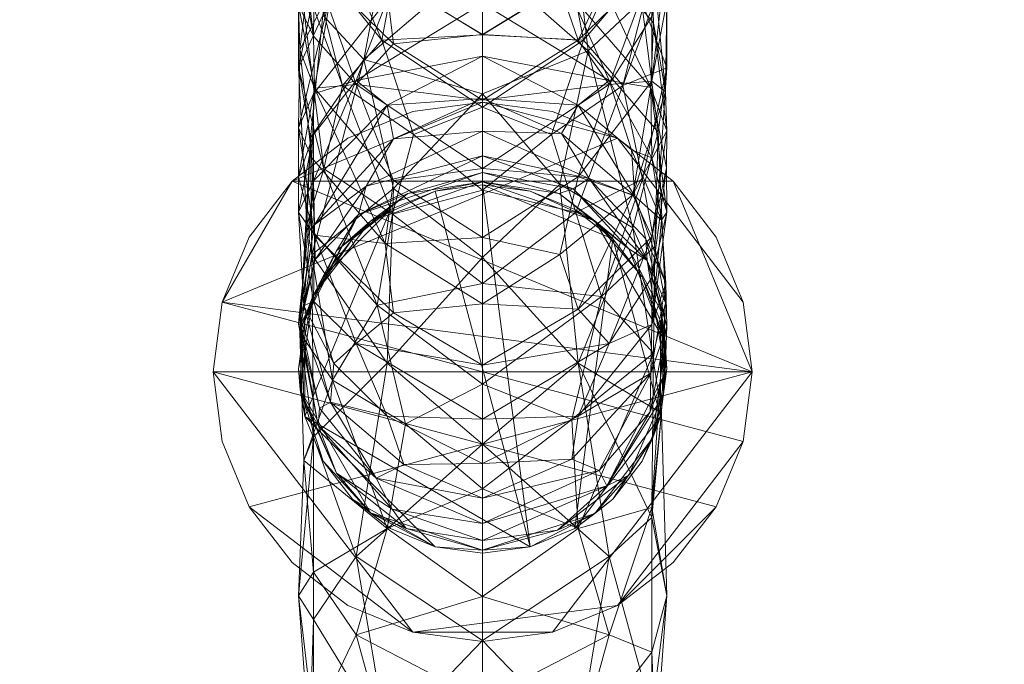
# Model space of a CAD drawing. Header units: millimetres. Extents: x -276 to 275, y -103 to 102.
# Tile 3 of 5: x -17 to 19, y 5 to 29. Entities that reach past the tile are written whole.
import ezdxf

# ---------------------------------------------------------------- set-up
doc = ezdxf.new("R2010")
doc.units = ezdxf.units.MM
doc.layers.add('I-FURN-PNLS', color=30, linetype='Continuous')

msp = doc.modelspace()

# ---------------------------------------------------------------- meshes
at = {"layer": 'I-FURN-PNLS', "lineweight": 9}
mesh = msp.add_polyface(dxfattribs=at)
corners = [(-275.903, 102.092), (-275.903, -103.3), (275.028, -103.3), (275.028, 102.092)]
mesh.append_faces([[corners[k] for k in face] for face in [(0, 1, 2, 3)]])
mesh = msp.add_polyface(dxfattribs=at)
corners = [(275.028, -103.3, -118.52), (-275.903, -103.3, -118.52), (-275.903, 102.092, -118.52), (275.028, 102.092, -118.52)]
mesh.append_faces([[corners[k] for k in face] for face in [(0, 1, 2, 3)]])
mesh = msp.add_polyface(dxfattribs=at)
corners = [(0, 32.637, 417.97), (0, 30.754, 432.085), (-2.56, 32.236, 425.267), (0, 31.317, 479.541), (0, 35.481, 470.255), (-3.459, 32.635, 474.69), (-3.547, 34.688, 186.522), (-6.273, 32.062, 189.572), (-4.697, 36.406, 200.989), (0, 31.915, 166.634), (-2.867, 32.511, 173.076), (0, 34.385, 179.528), (-6.828, 35.067, 223.28), (-6.234, 31.012, 215.658), (-6.336, 33.88, 233.276), (-4.697, 36.635, 394.536), (0, 34.149, 402.548), (-3.547, 34.428, 410.507), (0, 30.719, 242.068), (0, 32.643, 259.055), (-3.31, 32.575, 250.371), (-4.697, 35.329, 267.664), (0, 34.187, 276.761), (-6.234, 35.958, 251.944), (-3.62, 30.667, 233.718), (-5.202, 35.009, 464.343), (-5.926, 29.209, 476.114), (-3.547, 29.774, 160.751), (-6.273, 34.473, 203.06), (-6.826, 33.125, 212.391), (-6.273, 36.264, 213.779), (-5.574, 30.299, 173.501), (-5.202, 34.126, 425.519), (-2.56, 36.822, 464.932), (-6.828, 30.996, 462.448), (-6.435, 35.856, 453.472), (-6.502, 31.683, 452.136), (-3.323, 30.518, 438.76), (-5.887, 33.273, 437.561), (-6.828, 27.26, 472.284), (-6.828, 36.39, 439.812), (-6.828, 31.524, 201.84), (-6.522, 36.019, 429.368)]
mesh.append_faces([[corners[k] for k in face] for face in [(9, 10, 11)]], dxfattribs={"vtx0": -1, "vtx1": -1})
mesh.append_faces([[corners[k] for k in face] for face in [(6, 7, 8), (12, 13, 14), (15, 16, 17), (21, 23, 20), (20, 24, 18), (24, 14, 13), (5, 25, 26), (24, 20, 23), (9, 27, 10), (28, 29, 30), (7, 28, 8), (31, 6, 10), (32, 17, 2), (25, 5, 33), (34, 35, 36), (7, 6, 31), (1, 37, 2), (32, 37, 38), (12, 30, 29), (14, 24, 23), (20, 19, 21), (39, 25, 34), (36, 35, 40), (35, 34, 25), (11, 10, 6), (4, 33, 5), (0, 2, 17), (32, 2, 37), (13, 12, 29), (41, 28, 7), (32, 38, 42), (40, 38, 36), (28, 41, 29)]], dxfattribs={"vtx0": -1, "vtx1": -1, "vtx2": -1})
mesh.append_faces([[corners[k] for k in face] for face in [(21, 19, 22), (17, 16, 0)]], dxfattribs={"vtx0": -1, "vtx2": -1})
mesh.append_faces([[corners[k] for k in face] for face in [(0, 1, 2), (3, 4, 5), (18, 19, 20)]], dxfattribs={"vtx1": -1, "vtx2": -1})
mesh = msp.add_polyface(dxfattribs=at)
corners = [(-6.502, 31.683, 452.136), (-3.738, 28.277, 450.79), (-5.202, 26.595, 461.608), (-3.547, 29.774, 160.751), (-4.697, 26.781, 149.533), (-6.273, 26.291, 159.236), (0, 31.915, 166.634), (0, 29.648, 154.751), (-3.459, 32.635, 474.69), (-4.404, 27.571, 482.782), (0, 31.317, 479.541), (0, 27.689, 143.937), (-3.62, 30.667, 233.718), (-3.31, 28.141, 217.897), (0, 28.493, 225.846), (-6.828, 30.996, 462.448), (0, 28.482, 444.759), (0, 25.802, 455.903), (-5.887, 33.273, 437.561), (-6.234, 31.012, 215.658), (0, 30.719, 242.068), (0, 26.296, 487.388), (-3.323, 30.518, 438.76), (-5.926, 29.209, 476.114), (-6.384, 24.658, 482.131), (0, 30.754, 432.085), (0, 26.06, 210.417), (-5.895, 23.508, 472.193), (-5.574, 30.299, 173.501), (-6.828, 25.028, 166.708), (-6.782, 27.925, 177.848), (-6.828, 29.592, 191.453), (-6.828, 31.524, 201.84), (-6.273, 32.062, 189.572), (-6.234, 26.502, 189.656), (-4.697, 26.641, 202.69), (-6.273, 28.434, 199.84), (-6.828, 27.26, 472.284), (-2.867, 32.511, 173.076), (-5.202, 35.009, 464.343), (-6.826, 33.125, 212.391)]
mesh.append_faces([[corners[k] for k in face] for face in [(10, 9, 21)]], dxfattribs={"vtx0": -1, "vtx1": -1})
mesh.append_faces([[corners[k] for k in face] for face in [(0, 1, 2), (3, 4, 5), (8, 9, 10), (7, 4, 3), (12, 13, 14), (0, 2, 15), (1, 0, 18), (12, 19, 13), (1, 22, 16), (23, 24, 9), (1, 18, 22), (9, 8, 23), (27, 15, 2), (5, 28, 3), (29, 30, 28), (31, 32, 33), (34, 35, 36), (19, 35, 13), (35, 19, 36), (24, 23, 37), (27, 37, 15), (28, 38, 3), (37, 23, 39), (5, 29, 28), (30, 33, 28), (31, 33, 30), (32, 31, 36), (34, 31, 30), (34, 36, 31), (40, 32, 36), (19, 40, 36)]], dxfattribs={"vtx0": -1, "vtx1": -1, "vtx2": -1})
mesh.append_faces([[corners[k] for k in face] for face in [(3, 6, 7), (4, 7, 11), (12, 14, 20), (22, 25, 16), (13, 26, 14)]], dxfattribs={"vtx0": -1, "vtx2": -1})
mesh.append_faces([[corners[k] for k in face] for face in [(16, 17, 1)]], dxfattribs={"vtx1": -1, "vtx2": -1})
mesh = msp.add_polyface(dxfattribs=at)
corners = [(6.828, 24.926, 166.727), (6.234, 26.524, 159.988), (6.336, 28.926, 173.764), (4.697, 26.781, 149.533), (3.547, 25.872, 139.041), (0, 27.689, 143.937), (3.912, 27.89, 482.985), (3.349, 32.692, 474.716), (0, 31.317, 479.541), (0, 30.754, 432.085), (3.323, 30.518, 438.76), (0, 28.482, 444.759), (0, 26.06, 210.417), (4.697, 26.641, 202.69), (3.547, 28.278, 217.875), (0, 28.493, 225.846), (2.867, 30.263, 233.774), (0, 30.719, 242.068), (3.738, 28.277, 450.79), (6.517, 24.868, 481.104), (6.828, 27.26, 472.284), (5.895, 29.739, 475.143), (3.62, 32.111, 173.153), (3.31, 29.909, 160.725), (0, 26.296, 487.388), (0, 29.648, 154.751), (0, 25.802, 455.903), (6.273, 30.938, 214.638), (5.202, 26.595, 461.608), (6.435, 31.42, 452.383), (0, 31.915, 166.634), (6.273, 26.756, 190.549), (6.273, 29.157, 203.977), (5.574, 32.495, 233.467), (6.828, 29.734, 191.427), (6.828, 31.524, 201.84), (5.887, 33.273, 437.561), (6.234, 31.981, 188.643), (6.782, 26.361, 178.146), (6.828, 30.953, 462.435), (2.56, 32.236, 425.267)]
mesh.append_faces([[corners[k] for k in face] for face in [(9, 10, 11), (15, 16, 17), (11, 18, 26)]], dxfattribs={"vtx0": -1, "vtx1": -1})
mesh.append_faces([[corners[k] for k in face] for face in [(0, 1, 2), (3, 4, 5), (6, 7, 8), (12, 13, 14), (18, 11, 10), (19, 20, 21), (22, 1, 23), (14, 13, 27), (22, 2, 1), (6, 21, 7), (28, 18, 29), (15, 14, 16), (31, 32, 13), (27, 33, 14), (34, 35, 31), (36, 29, 18), (23, 3, 25), (1, 3, 23), (2, 22, 37), (38, 2, 37), (20, 28, 39), (29, 39, 28), (21, 20, 39), (33, 16, 14), (9, 40, 10), (19, 21, 6), (34, 31, 38), (35, 32, 31), (32, 27, 13), (18, 10, 36), (37, 34, 38)]], dxfattribs={"vtx0": -1, "vtx1": -1, "vtx2": -1})
mesh.append_faces([[corners[k] for k in face] for face in [(14, 15, 12), (6, 8, 24), (23, 25, 30)]], dxfattribs={"vtx0": -1, "vtx2": -1})
mesh.append_faces([[corners[k] for k in face] for face in [(5, 25, 3)]], dxfattribs={"vtx1": -1, "vtx2": -1})
mesh = msp.add_polyface(dxfattribs=at)
corners = [(6.273, 23.916, 146.345), (6.637, 21.605, 139.138), (5.526, 24.218, 140.246), (0, 23.998, 107.513), (3.949, 23.158, 115.684), (3.356, 22.773, 97.966), (0, 25.802, 455.903), (2.56, 24.782, 461.019), (0, 22.714, 465.4), (3.547, 23.215, 188.654), (6.273, 26.756, 190.549), (4.697, 26.641, 202.69), (6.828, 24.926, 166.727), (6.336, 28.926, 173.764), (6.782, 26.361, 178.146), (0, 26.06, 210.417), (0, 23.519, 195.817), (3.738, 28.277, 450.79), (3.547, 25.872, 139.041), (0, 26.118, 133.837), (0, 27.689, 143.937), (5.574, 21.323, 488.726), (6.517, 24.868, 481.104), (3.912, 27.89, 482.985), (0, 24.904, 122.502), (0, 26.296, 487.388), (0, 20.218, 493.633), (2.867, 22.938, 490.297), (2.928, 24.815, 128.551), (5.644, 22.502, 128.8), (3.459, 21.886, 469.878), (5.202, 26.595, 461.608), (5.926, 23.123, 473.117), (0, 23.379, 86.611), (5.574, 22.551, 174.988), (4.697, 26.781, 149.533), (6.234, 26.524, 159.988), (6.273, 20.991, 160.243), (6.826, 23.55, 158.301), (6.384, 20.627, 479.44), (6.828, 27.26, 472.284), (6.828, 21.905, 150.418)]
mesh.append_faces([[corners[k] for k in face] for face in [(6, 7, 8)]], dxfattribs={"vtx0": -1, "vtx1": -1})
mesh.append_faces([[corners[k] for k in face] for face in [(0, 1, 2), (3, 4, 5), (9, 10, 11), (12, 13, 14), (7, 6, 17), (9, 11, 16), (21, 22, 23), (21, 23, 27), (4, 28, 29), (30, 31, 32), (19, 18, 28), (31, 30, 7), (12, 14, 34), (10, 9, 34), (35, 36, 0), (12, 37, 38), (39, 32, 40), (24, 28, 4), (29, 28, 18), (25, 27, 23), (40, 32, 31), (22, 39, 40), (8, 7, 30), (31, 7, 17), (36, 12, 38), (14, 10, 34), (41, 0, 36), (18, 35, 2), (0, 2, 35), (18, 2, 29), (38, 41, 36)]], dxfattribs={"vtx0": -1, "vtx1": -1, "vtx2": -1})
mesh.append_faces([[corners[k] for k in face] for face in [(18, 19, 20), (4, 3, 24)]], dxfattribs={"vtx0": -1, "vtx2": -1})
mesh.append_faces([[corners[k] for k in face] for face in [(15, 16, 11), (25, 26, 27), (24, 19, 28), (33, 3, 5)]], dxfattribs={"vtx1": -1, "vtx2": -1})
mesh = msp.add_polyface(dxfattribs=at)
corners = [(-3.547, 25.872, 139.041), (-6.273, 23.063, 141.339), (-4.697, 26.781, 149.533), (-6.828, 25.028, 166.708), (-6.234, 21.051, 161.03), (-6.336, 23.924, 174.724), (0, 20.218, 493.633), (0, 26.296, 487.388), (-3.304, 22.779, 490.142), (-6.782, 27.925, 177.848), (0, 27.689, 143.937), (0, 26.118, 133.837), (0, 23.998, 107.513), (-4.327, 22.87, 115.701), (0, 24.904, 122.502), (-3.304, 24.623, 128.572), (0, 25.802, 455.903), (0, 22.714, 465.4), (-2.56, 24.782, 461.019), (-5.202, 26.595, 461.608), (-3.738, 28.277, 450.79), (-6.517, 21.434, 478.91), (-6.828, 27.26, 472.284), (-5.895, 23.508, 472.193), (-4.697, 26.641, 202.69), (-6.234, 26.502, 189.656), (-3.31, 23.08, 188.68), (0, 23.519, 195.817), (0, 26.06, 210.417), (-4.611, 21.823, 96.617), (0, 23.379, 86.611), (-3.62, 20.739, 175.336), (-4.404, 27.571, 482.782), (-6.336, 20.321, 487.751), (-6.273, 24.786, 151.183), (-6.826, 23.199, 158.367), (-6.273, 26.291, 159.236), (-3.349, 21.828, 469.852), (-6.241, 21.436, 128.915), (-3.31, 28.141, 217.897), (-6.384, 24.658, 482.131), (-6.828, 21.905, 150.418)]
mesh.append_faces([[corners[k] for k in face] for face in [(12, 13, 14), (14, 15, 11)]], dxfattribs={"vtx0": -1, "vtx1": -1})
mesh.append_faces([[corners[k] for k in face] for face in [(0, 1, 2), (3, 4, 5), (3, 5, 9), (11, 15, 0), (2, 10, 0), (18, 19, 20), (21, 22, 23), (24, 25, 26), (31, 26, 25), (32, 33, 8), (34, 35, 36), (1, 34, 2), (17, 37, 18), (1, 0, 38), (3, 36, 35), (5, 31, 25), (26, 27, 24), (9, 5, 25), (39, 24, 28), (8, 7, 32), (0, 15, 38), (15, 14, 13), (40, 33, 32), (21, 40, 22), (16, 18, 20), (19, 18, 37), (37, 23, 19), (4, 3, 35), (41, 34, 1), (34, 36, 2), (34, 41, 35)]], dxfattribs={"vtx0": -1, "vtx1": -1, "vtx2": -1})
mesh.append_faces([[corners[k] for k in face] for face in [(0, 10, 11), (29, 12, 30)]], dxfattribs={"vtx0": -1, "vtx2": -1})
mesh.append_faces([[corners[k] for k in face] for face in [(6, 7, 8), (16, 17, 18), (27, 28, 24)]], dxfattribs={"vtx1": -1, "vtx2": -1})
mesh = msp.add_polyface(dxfattribs=at)
corners = [(10, 15.982, -1.736), (9.659, 13.394, -1.736), (8.66, 10.982, -1.736), (7.071, 8.911, -1.736), (5, 7.322, -1.736), (2.588, 6.323, -1.736), (0, 5.982, -1.736), (-2.588, 6.323, -1.736), (-5, 7.322, -1.736), (-7.071, 8.911, -1.736), (-8.66, 10.982, -1.736), (-9.659, 13.394, -1.736), (-10, 15.982, -1.736), (-9.659, 18.57, -1.736), (-8.66, 20.982, -1.736), (-7.071, 23.053, -1.736), (-5, 24.642, -1.736), (-2.588, 25.641, -1.736), (0, 25.982, -1.736), (2.588, 25.641, -1.736), (5, 24.642, -1.736), (7.071, 23.053, -1.736), (8.66, 20.982, -1.736), (9.659, 18.57, -1.736)]
mesh.append_faces([[corners[k] for k in face] for face in [(4, 2, 3)]], dxfattribs={"vtx0": -1})
mesh.append_faces([[corners[k] for k in face] for face in [(21, 15, 18, 20), (21, 0, 15)]], dxfattribs={"vtx0": -1, "vtx1": -1, "vtx2": -1})
mesh.append_faces([[corners[k] for k in face] for face in [(7, 12, 2, 4)]], dxfattribs={"vtx0": -1, "vtx1": -1, "vtx2": -1, "vtx3": -1})
mesh.append_faces([[corners[k] for k in face] for face in [(13, 0, 1)]], dxfattribs={"vtx0": -1, "vtx2": -1})
mesh.append_faces([[corners[k] for k in face] for face in [(17, 18, 15, 16), (19, 20, 18)]], dxfattribs={"vtx1": -1})
mesh.append_faces([[corners[k] for k in face] for face in [(1, 2, 12, 13)]], dxfattribs={"vtx1": -1, "vtx3": -1})
mesh.append_faces([[corners[k] for k in face] for face in [(5, 6, 7, 4)]], dxfattribs={"vtx2": -1})
mesh.append_faces([[corners[k] for k in face] for face in [(10, 11, 12, 7), (13, 14, 15, 0)]], dxfattribs={"vtx2": -1, "vtx3": -1})
mesh.append_faces([[corners[k] for k in face] for face in [(7, 8, 9, 10), (21, 22, 23, 0)]], dxfattribs={"vtx3": -1})
mesh = msp.add_polyface(dxfattribs=at)
corners = [(10, 15.982, 28.735), (9.659, 18.57, 28.735), (8.66, 20.982, 28.735), (7.071, 23.053, 28.735), (5, 24.642, 28.735), (2.588, 25.641, 28.735), (0, 25.982, 28.735), (-2.588, 25.641, 28.735), (-5, 24.642, 28.735), (-7.071, 23.053, 28.735), (-8.66, 20.982, 28.735), (-9.659, 18.57, 28.735), (-10, 15.982, 28.735), (-9.659, 13.394, 28.735), (-8.66, 10.982, 28.735), (-7.071, 8.911, 28.735), (-5, 7.322, 28.735), (-2.588, 6.323, 28.735), (0, 5.982, 28.735), (2.588, 6.323, 28.735), (5, 7.322, 28.735), (7.071, 8.911, 28.735), (8.66, 10.982, 28.735), (9.659, 13.394, 28.735)]
mesh.append_faces([[corners[k] for k in face] for face in [(9, 6, 7, 8)]], dxfattribs={"vtx0": -1})
mesh.append_faces([[corners[k] for k in face] for face in [(4, 6, 9, 11), (0, 14, 17, 19)]], dxfattribs={"vtx0": -1, "vtx1": -1, "vtx2": -1, "vtx3": -1})
mesh.append_faces([[corners[k] for k in face] for face in [(3, 4, 1, 2)]], dxfattribs={"vtx1": -1})
mesh.append_faces([[corners[k] for k in face] for face in [(11, 12, 0)]], dxfattribs={"vtx1": -1, "vtx2": -1})
mesh.append_faces([[corners[k] for k in face] for face in [(0, 1, 4, 11)]], dxfattribs={"vtx1": -1, "vtx2": -1, "vtx3": -1})
mesh.append_faces([[corners[k] for k in face] for face in [(19, 20, 23, 0)]], dxfattribs={"vtx1": -1, "vtx3": -1})
mesh.append_faces([[corners[k] for k in face] for face in [(9, 10, 11), (4, 5, 6), (15, 16, 17, 14), (21, 22, 23, 20), (17, 18, 19)]], dxfattribs={"vtx2": -1})
mesh.append_faces([[corners[k] for k in face] for face in [(12, 13, 14, 0)]], dxfattribs={"vtx2": -1, "vtx3": -1})
mesh = msp.add_polyface(dxfattribs=at)
corners = [(10, 15.982, -1.736), (9.659, 18.57, -1.736), (8.66, 20.982, -1.736), (7.071, 23.053, -1.736), (5, 24.642, -1.736), (2.588, 25.641, -1.736), (0, 25.982, -1.736), (-2.588, 25.641, -1.736), (-5, 24.642, -1.736), (-7.071, 23.053, -1.736), (-8.66, 20.982, -1.736), (-9.659, 18.57, -1.736), (-10, 15.982, -1.736), (-10, 15.982, 28.735), (-9.659, 18.57, 28.735), (-8.66, 20.982, 28.735), (-7.071, 23.053, 28.735), (-5, 24.642, 28.735), (-2.588, 25.641, 28.735), (0, 25.982, 28.735), (2.588, 25.641, 28.735), (5, 24.642, 28.735), (7.071, 23.053, 28.735), (8.66, 20.982, 28.735), (9.659, 18.57, 28.735), (10, 15.982, 28.735)]
mesh.append_faces([[corners[k] for k in face] for face in [(13, 14, 11, 12), (0, 1, 24, 25)]], dxfattribs={"vtx1": -1})
mesh.append_faces([[corners[k] for k in face] for face in [(14, 15, 10, 11), (16, 17, 8, 9), (15, 16, 9, 10), (17, 18, 7, 8), (6, 7, 18, 19), (19, 20, 5, 6), (20, 21, 4, 5), (22, 23, 2, 3), (21, 22, 3, 4), (23, 24, 1, 2)]], dxfattribs={"vtx1": -1, "vtx3": -1})
mesh = msp.add_polyface(dxfattribs=at)
corners = [(0, 19.256, 473.132), (0, 22.714, 465.4), (3.459, 21.886, 469.878), (4.404, 18.771, 477.169), (0, 23.519, 195.817), (0, 20.968, 182.073), (3.547, 23.215, 188.654), (0, 18.504, 169.215), (2.867, 20.338, 175.413), (5.417, 20.54, 76.382), (4.157, 21.586, 52.474), (2.835, 22.59, 75.997), (6.77, 17.1, 59.01), (0, 23.028, 57.596), (1.767, 22.684, 18.264), (3.949, 23.158, 115.684), (5.644, 22.502, 128.8), (6.058, 20.92, 118.57), (5.914, 19.503, 18.264), (4.828, 20.917, 18.264), (3.414, 22.002, 18.264), (0, 22.917, 18.264), (5.926, 23.123, 473.117), (6.384, 20.627, 479.44), (6.105, 20.109, 104.676), (3.356, 22.773, 97.966), (0, 20.218, 493.633), (3.547, 16.309, 495.188), (2.867, 22.938, 490.297), (6.273, 19.479, 152.155), (6.826, 23.55, 158.301), (6.273, 20.991, 160.243), (5.526, 24.218, 140.246), (6.637, 21.605, 139.138), (5.574, 22.551, 174.988), (0, 23.379, 86.611), (3.547, 18.312, 162.941), (6.828, 21.905, 150.418), (6.273, 17.738, 142.208), (6.273, 23.916, 146.345), (6.801, 19.267, 128.921), (6.782, 18.545, 487.055), (6.517, 24.868, 481.104), (5.574, 21.323, 488.726), (6.828, 24.926, 166.727)]
mesh.append_faces([[corners[k] for k in face] for face in [(13, 14, 21)]], dxfattribs={"vtx0": -1})
mesh.append_faces([[corners[k] for k in face] for face in [(7, 8, 5), (35, 11, 13)]], dxfattribs={"vtx0": -1, "vtx1": -1})
mesh.append_faces([[corners[k] for k in face] for face in [(2, 3, 0), (9, 10, 11), (10, 9, 12), (13, 10, 14), (15, 16, 17), (11, 10, 13), (22, 23, 3), (24, 25, 15), (26, 27, 28), (29, 30, 31), (32, 33, 16), (34, 6, 8), (3, 2, 22), (35, 25, 11), (25, 24, 9), (31, 34, 36), (37, 38, 33), (39, 37, 33), (40, 16, 33), (41, 23, 42), (9, 11, 25), (43, 28, 27), (5, 8, 6), (34, 8, 36), (31, 44, 34), (16, 40, 17), (15, 17, 24), (43, 41, 42), (37, 29, 38), (29, 37, 30)]], dxfattribs={"vtx0": -1, "vtx1": -1, "vtx2": -1})
mesh.append_faces([[corners[k] for k in face] for face in [(10, 20, 14)]], dxfattribs={"vtx0": -1, "vtx2": -1})
mesh.append_faces([[corners[k] for k in face] for face in [(0, 1, 2), (4, 5, 6), (18, 19, 10), (19, 20, 10)]], dxfattribs={"vtx1": -1, "vtx2": -1})
mesh = msp.add_polyface(dxfattribs=at)
corners = [(-3.912, 18.452, 476.966), (-3.349, 21.828, 469.852), (0, 19.256, 473.132), (-2.773, 22.591, 73.87), (-4.157, 21.569, 49.125), (-5.417, 20.469, 70.601), (-4.611, 21.823, 96.617), (-4.327, 22.87, 115.701), (0, 23.998, 107.513), (-3.31, 23.08, 188.68), (-3.62, 20.739, 175.336), (0, 20.968, 182.073), (-1.767, 22.684, 18.264), (0, 23.028, 57.596), (0, 22.917, 18.264), (-3.414, 22.002, 18.264), (-4.828, 20.917, 18.264), (-6.309, 18.765, 49.138), (-5.914, 19.503, 18.264), (-3.547, 16.309, 495.188), (0, 20.218, 493.633), (-3.304, 22.779, 490.142), (-6.801, 18.047, 129.051), (-6.637, 18.436, 139.628), (-6.273, 23.063, 141.339), (-6.234, 21.051, 161.03), (-3.31, 18.176, 162.966), (0, 23.379, 86.611), (-6.336, 23.924, 174.724), (0, 18.504, 169.215), (0, 23.519, 195.817), (-6.828, 17.751, 117.839), (-6.241, 21.436, 128.915), (-6.214, 20.153, 110.925), (0, 22.714, 465.4), (-5.895, 23.508, 472.193), (-3.304, 24.623, 128.572), (-6.828, 21.905, 150.418), (-6.273, 18.602, 147.279), (-6.336, 20.321, 487.751), (-6.782, 17.43, 485.918), (-6.384, 24.658, 482.131), (-6.517, 21.434, 478.91), (-6.705, 17.701, 78.331), (-6.77, 17.728, 98.419), (-6.826, 23.199, 158.367)]
mesh.append_faces([[corners[k] for k in face] for face in [(12, 13, 14)]], dxfattribs={"vtx0": -1})
mesh.append_faces([[corners[k] for k in face] for face in [(15, 4, 12)]], dxfattribs={"vtx0": -1, "vtx1": -1})
mesh.append_faces([[corners[k] for k in face] for face in [(0, 1, 2), (3, 4, 5), (3, 5, 6), (6, 7, 8), (9, 10, 11), (17, 5, 4), (12, 4, 13), (16, 17, 4), (19, 20, 21), (22, 23, 24), (10, 25, 26), (10, 28, 25), (31, 32, 33), (0, 35, 1), (4, 3, 13), (27, 3, 6), (33, 7, 6), (7, 32, 36), (37, 24, 23), (38, 37, 23), (19, 21, 39), (40, 41, 42), (39, 41, 40), (42, 35, 0), (5, 43, 6), (44, 33, 6), (7, 33, 32), (24, 32, 22), (37, 38, 25), (45, 37, 25)]], dxfattribs={"vtx0": -1, "vtx1": -1, "vtx2": -1})
mesh.append_faces([[corners[k] for k in face] for face in [(1, 34, 2)]], dxfattribs={"vtx0": -1, "vtx2": -1})
mesh.append_faces([[corners[k] for k in face] for face in [(15, 16, 4), (16, 18, 17), (27, 13, 3), (29, 11, 10), (11, 30, 9)]], dxfattribs={"vtx1": -1, "vtx2": -1})
mesh = msp.add_polyface(dxfattribs=at)
corners = [(0, 9.26, 18.264), (-1.767, 9.493, 18.264), (-3.414, 10.175, 18.264), (-4.828, 11.26, 18.264), (-5.914, 12.674, 18.264), (-6.596, 14.321, 18.264), (-6.828, 16.088, 18.264), (-6.596, 17.856, 18.264), (-5.914, 19.503, 18.264), (-4.828, 20.917, 18.264), (-3.414, 22.002, 18.264), (-1.767, 22.684, 18.264), (0, 22.917, 18.264), (1.767, 22.684, 18.264), (3.414, 22.002, 18.264), (4.828, 20.917, 18.264), (5.914, 19.503, 18.264), (6.596, 17.856, 18.264), (6.828, 16.088, 18.264), (6.596, 14.321, 18.264), (5.914, 12.674, 18.264), (4.828, 11.26, 18.264), (3.414, 10.175, 18.264), (1.767, 9.493, 18.264)]
mesh.append_faces([[corners[k] for k in face] for face in [(7, 5, 6), (10, 8, 9), (3, 1, 2), (15, 12, 13, 14)]], dxfattribs={"vtx0": -1})
mesh.append_faces([[corners[k] for k in face] for face in [(1, 5, 23, 0), (12, 23, 11)]], dxfattribs={"vtx0": -1, "vtx1": -1})
mesh.append_faces([[corners[k] for k in face] for face in [(22, 15, 19)]], dxfattribs={"vtx0": -1, "vtx1": -1, "vtx2": -1})
mesh.append_faces([[corners[k] for k in face] for face in [(12, 15, 22, 23)]], dxfattribs={"vtx0": -1, "vtx1": -1, "vtx3": -1})
mesh.append_faces([[corners[k] for k in face] for face in [(5, 10, 11, 23)]], dxfattribs={"vtx0": -1, "vtx2": -1, "vtx3": -1})
mesh.append_faces([[corners[k] for k in face] for face in [(18, 19, 17)]], dxfattribs={"vtx1": -1})
mesh.append_faces([[corners[k] for k in face] for face in [(7, 8, 10, 5)]], dxfattribs={"vtx1": -1, "vtx2": -1, "vtx3": -1})
mesh.append_faces([[corners[k] for k in face] for face in [(20, 21, 22, 19)]], dxfattribs={"vtx2": -1})
mesh.append_faces([[corners[k] for k in face] for face in [(3, 4, 5, 1), (15, 16, 17, 19)]], dxfattribs={"vtx2": -1, "vtx3": -1})
mesh = msp.add_polyface(dxfattribs=at)
corners = [(-6.77, 15.318, 59.022), (-6.309, 18.765, 49.138), (-6.828, 16.088, 18.264), (-6.273, 18.602, 147.279), (-6.637, 18.436, 139.628), (-5.526, 16.295, 141.516), (-4.697, 17.028, 151.304), (-3.547, 14.344, 140.85), (0, 14.23, 146.254), (0, 20.218, 493.633), (-3.547, 16.309, 495.188), (0, 13.303, 497.919), (-6.058, 14.632, 119.001), (-6.828, 17.751, 117.839), (-6.105, 13.997, 104.911), (-6.596, 17.856, 18.264), (-5.914, 19.503, 18.264), (-6.705, 17.701, 78.331), (-6.629, 14.92, 87.064), (-5.417, 20.469, 70.601), (-6.782, 17.43, 485.918), (-6.631, 12.694, 488.642), (-6.273, 13.576, 493.156), (-3.62, 20.739, 175.336), (-3.31, 18.176, 162.966), (0, 18.504, 169.215), (-5.574, 15.668, 483.225), (-6.517, 21.434, 478.91), (-3.912, 18.452, 476.966), (-2.867, 14.053, 481.654), (0, 19.256, 473.132), (0, 15.522, 478.996), (0, 16.225, 157.267), (-6.596, 14.321, 18.264), (-4.611, 21.823, 96.617), (-6.77, 17.728, 98.419), (-5.644, 14.861, 129.625), (-6.214, 20.153, 110.925), (-6.241, 21.436, 128.915), (-6.801, 18.047, 129.051), (-6.336, 20.321, 487.751), (-6.234, 21.051, 161.03)]
mesh.append_faces([[corners[k] for k in face] for face in [(9, 10, 11)]], dxfattribs={"vtx0": -1, "vtx1": -1})
mesh.append_faces([[corners[k] for k in face] for face in [(0, 1, 2), (3, 4, 5), (6, 7, 8), (12, 13, 14), (17, 0, 18), (19, 1, 17), (20, 21, 22), (23, 24, 25), (26, 27, 28), (26, 28, 29), (17, 1, 0), (34, 17, 35), (5, 4, 36), (13, 35, 14), (35, 13, 37), (38, 13, 39), (22, 10, 40), (26, 21, 20), (39, 36, 4), (24, 6, 32), (41, 6, 24), (6, 41, 3), (31, 29, 28), (35, 17, 18), (35, 18, 14), (36, 39, 12), (13, 12, 39), (26, 20, 27), (40, 20, 22), (7, 6, 5), (3, 5, 6), (7, 5, 36)]], dxfattribs={"vtx0": -1, "vtx1": -1, "vtx2": -1})
mesh.append_faces([[corners[k] for k in face] for face in [(28, 30, 31), (0, 2, 33), (24, 32, 25)]], dxfattribs={"vtx0": -1, "vtx2": -1})
mesh.append_faces([[corners[k] for k in face] for face in [(15, 2, 1), (16, 15, 1), (8, 32, 6)]], dxfattribs={"vtx1": -1, "vtx2": -1})
mesh = msp.add_polyface(dxfattribs=at)
corners = [(3.547, 14.344, 140.85), (6.273, 17.738, 142.208), (4.697, 17.028, 151.304), (6.77, 17.1, 59.01), (6.309, 13.539, 49.162), (6.828, 16.088, 18.264), (3.547, 18.312, 162.941), (6.273, 20.991, 160.243), (0, 18.504, 169.215), (0, 16.225, 157.267), (6.058, 20.92, 118.57), (6.828, 17.675, 117.844), (6.105, 20.109, 104.676), (0, 14.23, 146.254), (6.596, 14.321, 18.264), (6.596, 17.856, 18.264), (5.914, 19.503, 18.264), (6.705, 15.12, 78.368), (6.629, 18.196, 87), (6.801, 19.267, 128.921), (6.637, 21.605, 139.138), (6.782, 18.545, 487.055), (6.631, 14.452, 491.39), (6.273, 10.948, 488.444), (4.157, 21.586, 52.474), (3.547, 16.309, 495.188), (0, 20.218, 493.633), (0, 13.303, 497.919), (0, 19.256, 473.132), (4.404, 18.771, 477.169), (0, 15.522, 478.996), (6.241, 15.927, 129.51), (6.214, 14.498, 111.204), (6.336, 16.67, 484.2), (3.304, 14.212, 481.808), (5.574, 21.323, 488.726), (2.867, 20.338, 175.413), (6.273, 19.479, 152.155), (5.417, 20.54, 76.382), (6.77, 15.946, 98.473), (6.384, 20.627, 479.44)]
mesh.append_faces([[corners[k] for k in face] for face in [(28, 29, 30)]], dxfattribs={"vtx0": -1, "vtx1": -1})
mesh.append_faces([[corners[k] for k in face] for face in [(0, 1, 2), (3, 4, 5), (6, 2, 7), (10, 11, 12), (9, 2, 6), (17, 3, 18), (19, 20, 1), (21, 22, 23), (2, 13, 0), (3, 16, 24), (17, 4, 3), (11, 31, 32), (29, 33, 34), (22, 35, 25), (8, 6, 36), (1, 37, 2), (12, 18, 38), (11, 39, 12), (39, 11, 32), (31, 11, 19), (35, 22, 21), (1, 0, 31), (34, 30, 29), (40, 33, 29), (33, 40, 21), (39, 17, 18), (39, 18, 12), (38, 18, 3), (1, 31, 19), (11, 10, 19), (33, 21, 23), (37, 7, 2)]], dxfattribs={"vtx0": -1, "vtx1": -1, "vtx2": -1})
mesh.append_faces([[corners[k] for k in face] for face in [(6, 8, 9), (2, 9, 13), (3, 5, 15), (25, 26, 27)]], dxfattribs={"vtx0": -1, "vtx2": -1})
mesh.append_faces([[corners[k] for k in face] for face in [(14, 5, 4), (15, 16, 3)]], dxfattribs={"vtx1": -1, "vtx2": -1})
mesh = msp.add_polyface(dxfattribs=at)
corners = [(2.773, 10.112, 74.025), (4.157, 10.734, 49.175), (5.417, 12.156, 70.692), (0, 11.643, 483.005), (3.547, 10.173, 485.262), (0, 7.647, 485.488), (0, 15.522, 478.996), (3.304, 14.212, 481.808), (0, 6.018, 500.158), (4.697, 9.134, 497.504), (0, 13.303, 497.919), (6.631, 14.452, 491.39), (3.547, 16.309, 495.188), (6.273, 10.586, 494.592), (4.611, 11.753, 96.9), (4.327, 12.325, 116.343), (0, 10.353, 108.103), (5.914, 12.674, 18.264), (6.596, 14.321, 18.264), (6.309, 13.539, 49.162), (3.547, 14.344, 140.85), (0, 14.23, 146.254), (0, 12.582, 135.652), (0, 11.293, 123.626), (3.304, 12.74, 129.854), (3.414, 10.175, 18.264), (4.828, 11.26, 18.264), (1.767, 9.493, 18.264), (0, 9.371, 57.687), (6.705, 15.12, 78.368), (0, 9.725, 86.878), (6.77, 15.946, 98.473), (6.214, 14.498, 111.204), (6.241, 15.927, 129.51), (6.828, 7.68, 492.766), (6.273, 10.948, 488.444), (6.336, 16.67, 484.2)]
mesh.append_faces([[corners[k] for k in face] for face in [(3, 4, 5), (8, 9, 10), (16, 15, 23), (23, 24, 22), (25, 1, 27)]], dxfattribs={"vtx0": -1, "vtx1": -1})
mesh.append_faces([[corners[k] for k in face] for face in [(0, 1, 2), (11, 12, 13), (0, 2, 14), (14, 15, 16), (19, 2, 1), (27, 1, 28), (26, 19, 1), (4, 3, 7), (22, 24, 20), (2, 19, 29), (9, 12, 10), (14, 29, 31), (1, 0, 28), (30, 0, 14), (32, 15, 14), (15, 33, 24), (34, 35, 11), (35, 4, 36), (13, 34, 11), (4, 7, 36), (20, 24, 33), (24, 23, 15), (2, 29, 14), (31, 32, 14), (15, 32, 33), (9, 13, 12)]], dxfattribs={"vtx0": -1, "vtx1": -1, "vtx2": -1})
mesh.append_faces([[corners[k] for k in face] for face in [(20, 21, 22), (14, 16, 30)]], dxfattribs={"vtx0": -1, "vtx2": -1})
mesh.append_faces([[corners[k] for k in face] for face in [(3, 6, 7), (17, 18, 19), (25, 26, 1), (26, 17, 19), (30, 28, 0)]], dxfattribs={"vtx1": -1, "vtx2": -1})
mesh = msp.add_polyface(dxfattribs=at)
corners = [(-4.697, 9.134, 497.504), (0, 13.303, 497.919), (-3.547, 16.309, 495.188), (0, 10.353, 108.103), (-3.949, 12.037, 116.36), (-3.356, 10.884, 98.318), (-6.631, 12.694, 488.642), (-3.547, 10.173, 485.262), (-6.273, 8.557, 489.593), (-5.417, 12.227, 76.494), (-4.157, 10.751, 52.532), (-2.835, 10.167, 76.163), (-6.596, 14.321, 18.264), (-5.914, 12.674, 18.264), (-6.77, 15.318, 59.022), (-6.273, 13.576, 493.156), (-3.547, 14.344, 140.85), (0, 12.582, 135.652), (0, 14.23, 146.254), (0, 11.293, 123.626), (0, 15.522, 478.996), (0, 11.643, 483.005), (-2.867, 14.053, 481.654), (-2.928, 12.548, 129.874), (-5.644, 14.861, 129.625), (0, 9.371, 57.687), (-1.767, 9.493, 18.264), (-6.058, 14.632, 119.001), (-4.828, 11.26, 18.264), (-3.414, 10.175, 18.264), (0, 7.647, 485.488), (0, 9.725, 86.878), (-6.105, 13.997, 104.911), (-6.273, 6.798, 495.795), (-5.574, 15.668, 483.225), (-6.629, 14.92, 87.064), (-6.828, 7.68, 492.766)]
mesh.append_faces([[corners[k] for k in face] for face in [(31, 11, 25)]], dxfattribs={"vtx0": -1, "vtx1": -1})
mesh.append_faces([[corners[k] for k in face] for face in [(0, 1, 2), (3, 4, 5), (6, 7, 8), (9, 10, 11), (2, 15, 0), (10, 9, 14), (4, 23, 24), (25, 10, 26), (4, 24, 27), (14, 13, 10), (11, 10, 25), (32, 5, 4), (15, 33, 0), (21, 7, 22), (6, 34, 7), (17, 16, 23), (31, 5, 11), (32, 35, 9), (5, 32, 9), (36, 15, 6), (8, 36, 6), (9, 11, 5), (19, 23, 4), (24, 23, 16), (34, 22, 7), (9, 35, 14), (4, 27, 32)]], dxfattribs={"vtx0": -1, "vtx1": -1, "vtx2": -1})
mesh.append_faces([[corners[k] for k in face] for face in [(16, 17, 18), (4, 3, 19), (10, 29, 26), (7, 21, 30)]], dxfattribs={"vtx0": -1, "vtx2": -1})
mesh.append_faces([[corners[k] for k in face] for face in [(12, 13, 14), (20, 21, 22), (19, 17, 23), (13, 28, 10), (28, 29, 10), (31, 3, 5)]], dxfattribs={"vtx1": -1, "vtx2": -1})
mesh = msp.add_polyface(dxfattribs=at)
corners = [(-10, 15.982, -1.736), (-9.659, 13.394, -1.736), (-8.66, 10.982, -1.736), (-7.071, 8.911, -1.736), (-5, 7.322, -1.736), (-2.588, 6.323, -1.736), (0, 5.982, -1.736), (2.588, 6.323, -1.736), (5, 7.322, -1.736), (7.071, 8.911, -1.736), (8.66, 10.982, -1.736), (9.659, 13.394, -1.736), (10, 15.982, -1.736), (10, 15.982, 28.735), (9.659, 13.394, 28.735), (8.66, 10.982, 28.735), (7.071, 8.911, 28.735), (5, 7.322, 28.735), (2.588, 6.323, 28.735), (0, 5.982, 28.735), (-2.588, 6.323, 28.735), (-5, 7.322, 28.735), (-7.071, 8.911, 28.735), (-8.66, 10.982, 28.735), (-9.659, 13.394, 28.735), (-10, 15.982, 28.735)]
mesh.append_faces([[corners[k] for k in face] for face in [(13, 14, 11, 12), (0, 1, 24, 25)]], dxfattribs={"vtx1": -1})
mesh.append_faces([[corners[k] for k in face] for face in [(14, 15, 10, 11), (16, 17, 8, 9), (15, 16, 9, 10), (17, 18, 7, 8), (6, 7, 18, 19), (19, 20, 5, 6), (20, 21, 4, 5), (22, 23, 2, 3), (21, 22, 3, 4), (23, 24, 1, 2)]], dxfattribs={"vtx1": -1, "vtx3": -1})
mesh = msp.add_polyface(dxfattribs=at)
corners = [(-3.912, -6.443, 483.791), (-3.349, -3.702, 486.089), (0, -4.293, 484.419), (0, -8.134, 498.288), (0, -1.26, 500.328), (-2.56, -4.636, 499.122), (0, 6.018, 500.158), (0, 13.303, 497.919), (-4.697, 9.134, 497.504), (0, 3.789, 486.684), (-4.697, 6.227, 488.027), (0, 7.647, 485.488), (-3.547, 2.331, 499.513), (-3.547, 2.05, 487.846), (-6.426, 2.199, 495.988), (-6.273, 6.798, 495.795), (-6.828, 7.68, 492.766), (0, 0.445, 486.778), (-3.547, 10.173, 485.262), (-6.273, 2.945, 490.942), (0, -2.097, 486.044), (-2.56, -1.064, 486.975), (-6.797, -2.86, 493.725), (-5.202, -4.098, 497.293), (0, 9.371, 57.687), (-1.767, 9.493, 18.264), (0, 9.26, 18.264), (-5.895, -5.685, 487.719), (-6.273, 8.557, 489.593), (-5.202, -1.601, 488.804), (-6.527, -3.805, 490.564), (-6.503, -0.582, 491.423), (-6.828, -7.209, 490.896), (-6.273, 13.576, 493.156)]
mesh.append_faces([[corners[k] for k in face] for face in [(24, 25, 26)]], dxfattribs={"vtx0": -1})
mesh.append_faces([[corners[k] for k in face] for face in [(9, 10, 11)]], dxfattribs={"vtx0": -1, "vtx1": -1})
mesh.append_faces([[corners[k] for k in face] for face in [(0, 1, 2), (10, 9, 13), (6, 8, 12), (14, 15, 16), (15, 14, 12), (10, 18, 11), (13, 19, 10), (14, 22, 23), (0, 27, 1), (4, 12, 5), (14, 23, 12), (19, 28, 10), (29, 13, 21), (20, 1, 21), (27, 30, 29), (14, 31, 22), (16, 19, 14), (19, 13, 29), (22, 30, 32), (31, 30, 22), (17, 21, 13), (29, 21, 1), (23, 5, 12), (1, 27, 29), (16, 15, 33), (8, 15, 12), (16, 28, 19), (10, 28, 18), (29, 30, 31), (31, 19, 29), (19, 31, 14)]], dxfattribs={"vtx0": -1, "vtx1": -1, "vtx2": -1})
mesh.append_faces([[corners[k] for k in face] for face in [(12, 4, 6), (1, 20, 2)]], dxfattribs={"vtx0": -1, "vtx2": -1})
mesh.append_faces([[corners[k] for k in face] for face in [(3, 4, 5), (6, 7, 8), (9, 17, 13), (17, 20, 21)]], dxfattribs={"vtx1": -1, "vtx2": -1})
mesh = msp.add_polyface(dxfattribs=at)
corners = [(0, -4.293, 484.419), (0, -2.097, 486.044), (3.459, -3.739, 486.14), (4.404, -6.746, 484.017), (0, 0.445, 486.778), (2.56, -1.064, 486.975), (0, 3.789, 486.684), (0, 7.647, 485.488), (4.697, 6.227, 488.027), (3.547, 10.173, 485.262), (3.547, 2.05, 487.846), (4.697, 9.134, 497.504), (0, 6.018, 500.158), (3.547, 2.331, 499.513), (1.767, 9.493, 18.264), (0, 9.371, 57.687), (0, 9.26, 18.264), (6.273, 10.948, 488.444), (6.426, 2.098, 491.373), (6.273, 5.584, 490.538), (6.828, 7.68, 492.766), (0, -1.26, 500.328), (6.273, 3.348, 496.323), (0, -8.134, 498.288), (2.56, -4.636, 499.122), (6.797, -2.506, 492.468), (5.202, -1.601, 488.804), (5.926, -6.075, 487.46), (6.273, 10.586, 494.592), (5.202, -4.098, 497.293), (6.503, -1.231, 495.542), (6.828, -7.209, 490.896), (6.527, -5.437, 494.232)]
mesh.append_faces([[corners[k] for k in face] for face in [(14, 15, 16)]], dxfattribs={"vtx0": -1})
mesh.append_faces([[corners[k] for k in face] for face in [(0, 2, 3), (8, 7, 9), (11, 12, 13), (6, 8, 10), (9, 17, 8), (18, 19, 20), (19, 18, 10), (13, 22, 11), (18, 25, 26), (2, 26, 27), (4, 10, 5), (18, 26, 10), (17, 19, 8), (22, 28, 11), (29, 13, 24), (26, 2, 5), (25, 27, 26), (18, 30, 25), (20, 22, 18), (22, 13, 29), (25, 31, 27), (25, 32, 31), (30, 32, 25), (21, 24, 13), (1, 5, 2), (26, 5, 10), (20, 19, 17), (8, 19, 10), (20, 28, 22), (29, 32, 30), (30, 22, 29), (22, 30, 18)]], dxfattribs={"vtx0": -1, "vtx1": -1, "vtx2": -1})
mesh.append_faces([[corners[k] for k in face] for face in [(10, 4, 6)]], dxfattribs={"vtx0": -1, "vtx2": -1})
mesh.append_faces([[corners[k] for k in face] for face in [(0, 1, 2), (1, 4, 5), (6, 7, 8), (12, 21, 13), (21, 23, 24)]], dxfattribs={"vtx1": -1, "vtx2": -1})

doc.saveas('drawing.dxf')
